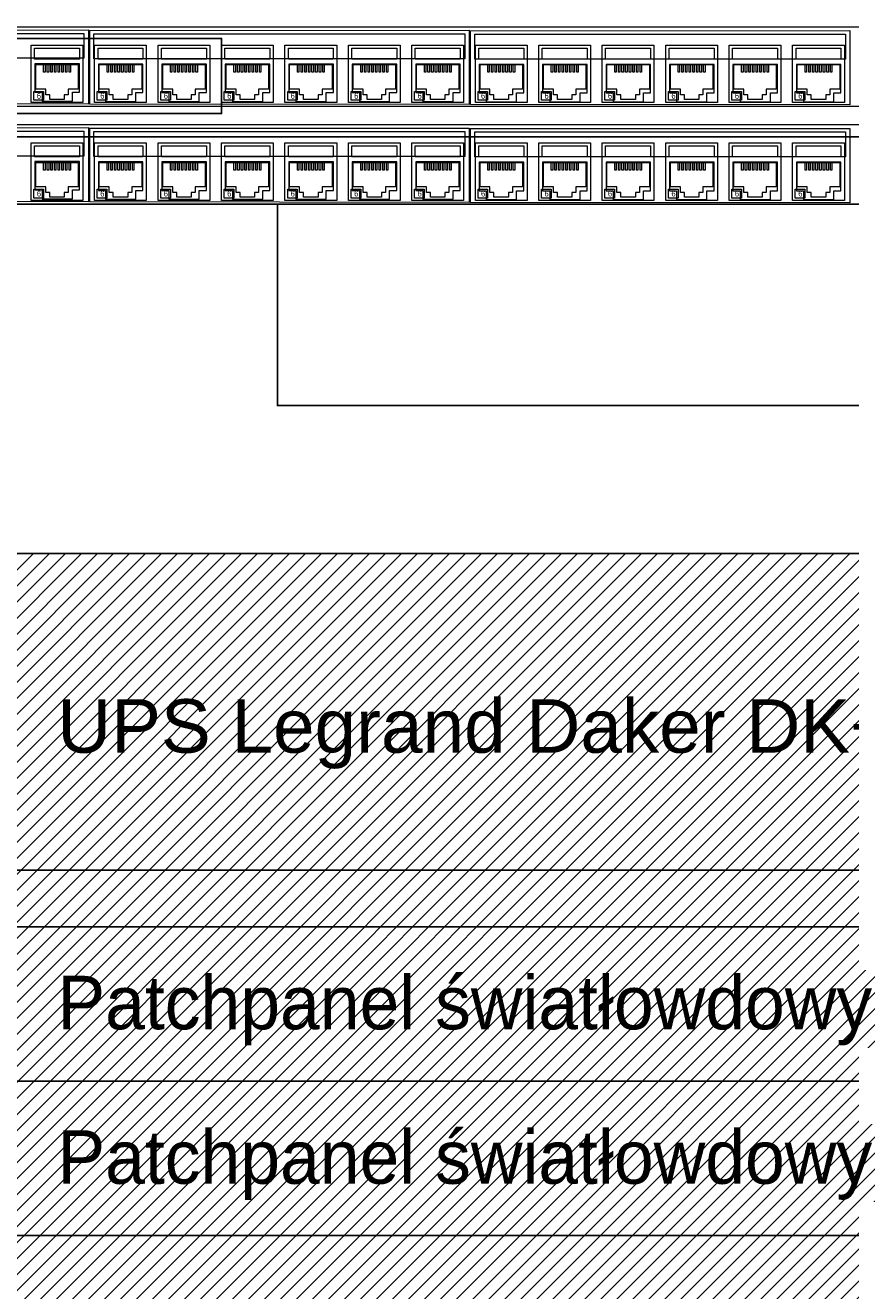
# Model space of a CAD drawing. Header units: millimetres. Extents: x -1087 to 3984, y -274 to 1871.
# Tile 4 of 16: x -771 to -539, y 727 to 1081. Entities that reach past the tile are written whole.
import ezdxf
from ezdxf.enums import TextEntityAlignment as Align

# ---------------------------------------------------------------- set-up
doc = ezdxf.new("R2010")
doc.units = ezdxf.units.MM
doc.layers.add('2DE_OBJ_BKT-pp', color=93, linetype='Continuous', lineweight=5)
doc.layers.add('2DE_TXT', color=7, linetype='Continuous', lineweight=9)
doc.layers.add('_IE_Gniazdo_LAN_TV', color=5, linetype='Continuous')
doc.layers.add('_IE_Punkt_GPD_PPD', color=5, linetype='Continuous')
doc.styles.add('CP_ATTR', font='ARIAL.TTF')
doc.styles.get("Standard").update_dxf_attribs({"font": 'ARIAL.TTF'})

# ---------------------------------------------------------------- blocks, each defined once
blk = doc.blocks.new('2hpn_bkt_55_erfvrtvr_pu')
blk.add_lwpolyline([(-6.9, -16.15), (-6.9, -16.15), (-6.9, -16.15), (-6.9, -16.15), (471.7, -16.15), (471.7, -16.15), (471.7, -16.15, 0.41425), (473.7, -14.15), (473.7, -14.15), (473.7, 4.05, 0.414021), (471.7, 6.05), (471.7, 6.05), (-6.9, 6.05, 0.414214), (-8.9, 4.33), (-8.9, 4.33), (-8.9, -14.25, 0.414214), (-6.9, -16.15), (-6.9, -16.15)], format="xyb")
for points in [[(20, 5.25), (126.4, 5.29), (126.4, -15.56), (20, -15.46), (20, 5.25)], [(21.13, -2.69), (21.13, 4.31), (125.13, 4.31), (125.13, -2.69), (21.13, -2.69)], [(126.8, 5.15), (233.2, 5.19), (233.2, -15.66), (126.8, -15.56), (126.8, 5.15)], [(127.93, -2.79), (127.93, 4.21), (231.93, 4.21), (231.93, -2.79), (127.93, -2.79)], [(233.6, 5.05), (340, 5.09), (340, -15.76), (233.6, -15.66), (233.6, 5.05)], [(234.73, -2.89), (234.73, 4.11), (338.73, 4.11), (338.73, -2.89), (234.73, -2.89)], [(111.38, -4.19), (111.38, -12.19), (113.38, -12.19), (113.38, -14.69), (121.88, -14.69), (121.88, -12.19), (123.88, -12.19), (123.88, -4.19), (111.38, -4.19)], [(129.18, -4.29), (129.18, -12.29), (131.18, -12.29), (131.18, -14.79), (139.68, -14.79), (139.68, -12.29), (141.68, -12.29), (141.68, -4.29), (129.18, -4.29)], [(146.98, -4.29), (146.98, -12.29), (148.98, -12.29), (148.98, -14.79), (157.48, -14.79), (157.48, -12.29), (159.48, -12.29), (159.48, -4.29), (146.98, -4.29)], [(164.78, -4.29), (164.78, -12.29), (166.78, -12.29), (166.78, -14.79), (175.28, -14.79), (175.28, -12.29), (177.28, -12.29), (177.28, -4.29), (164.78, -4.29)], [(182.58, -4.29), (182.58, -12.29), (184.58, -12.29), (184.58, -14.79), (193.08, -14.79), (193.08, -12.29), (195.08, -12.29), (195.08, -4.29), (182.58, -4.29)], [(200.38, -4.29), (200.38, -12.29), (202.38, -12.29), (202.38, -14.79), (210.88, -14.79), (210.88, -12.29), (212.88, -12.29), (212.88, -4.29), (200.38, -4.29)], [(218.18, -4.29), (218.18, -12.29), (220.18, -12.29), (220.18, -14.79), (228.68, -14.79), (228.68, -12.29), (230.68, -12.29), (230.68, -4.29), (218.18, -4.29)], [(235.98, -4.39), (235.98, -12.39), (237.98, -12.39), (237.98, -14.89), (246.48, -14.89), (246.48, -12.39), (248.48, -12.39), (248.48, -4.39), (235.98, -4.39)], [(253.78, -4.39), (253.78, -12.39), (255.78, -12.39), (255.78, -14.89), (264.28, -14.89), (264.28, -12.39), (266.28, -12.39), (266.28, -4.39), (253.78, -4.39)], [(271.58, -4.39), (271.58, -12.39), (273.58, -12.39), (273.58, -14.89), (282.08, -14.89), (282.08, -12.39), (284.08, -12.39), (284.08, -4.39), (271.58, -4.39)], [(289.38, -4.39), (289.38, -12.39), (291.38, -12.39), (291.38, -14.89), (299.88, -14.89), (299.88, -12.39), (301.88, -12.39), (301.88, -4.39), (289.38, -4.39)], [(307.18, -4.39), (307.18, -12.39), (309.18, -12.39), (309.18, -14.89), (317.68, -14.89), (317.68, -12.39), (319.68, -12.39), (319.68, -4.39), (307.18, -4.39)], [(324.98, -4.39), (324.98, -12.39), (326.98, -12.39), (326.98, -14.89), (335.48, -14.89), (335.48, -12.39), (337.48, -12.39), (337.48, -4.39), (324.98, -4.39)]]:
    blk.add_lwpolyline(points)
at = {"linetype": 'ByBlock', "style": 'CP_ATTR', "flags": 1}
for tag in ['OTHER', 'CHARACTER', 'PRODUCER', 'PRODUCT-TYPE', 'ARTICLE']:
    blk.add_attdef(tag, text='', height=0.00005, dxfattribs=at).set_placement((0, 0), align=Align.MIDDLE_LEFT)
at = {"layer": '2DE_TXT', "lineweight": -2, "style": 'CP_ATTR', "width": 0.8}
for tag, p in [('NAME', (635.7, 2.55)), ('ORDER-NO', (635.7, -15.05))]:
    blk.add_attdef(tag, text='', height=12, dxfattribs=at).set_placement(p, align=Align.MIDDLE_LEFT)
blk = doc.blocks.new('2d_n_bkt_29_zg3ev6m')
for points in [[(0, 0), (0, 16.1), (14.5, 16.1), (14.5, 0), (0, 0)], [(0.95, 15.26), (13.55, 15.26), (13.55, 12.16), (0.95, 12.16), (0.95, 15.26)], [(10.4, 3.8), (10.4, 2.2), (9.28, 2.2), (9.28, 0.9), (5.22, 0.9), (5.22, 2.2), (4.1, 2.2), (4.1, 3.8), (1.3, 3.8), (1.3, 10.65), (13.2, 10.65), (13.2, 3.8), (10.4, 3.8)], [(3.89, 10.65), (3.89, 8.49), (3.49, 8.49), (3.49, 10.65)], [(4.91, 10.65), (4.91, 8.49), (4.51, 8.49), (4.51, 10.65)], [(5.93, 10.65), (5.93, 8.49), (5.53, 8.49), (5.53, 10.65)], [(6.95, 10.65), (6.95, 8.49), (6.55, 8.49), (6.55, 10.65)], [(7.97, 10.65), (7.97, 8.49), (7.57, 8.49), (7.57, 10.65)], [(8.99, 10.65), (8.99, 8.49), (8.59, 8.49), (8.59, 10.65)], [(10.01, 10.65), (10.01, 8.49), (9.61, 8.49), (9.61, 10.65)], [(11.03, 10.65), (11.03, 8.49), (10.63, 8.49), (10.63, 10.65)], [(0.75, 3.15), (3.45, 3.15), (3.45, 0.65), (0.75, 0.65), (0.75, 3.15)]]:
    blk.add_lwpolyline(points)
at = {"insert": (1.01, 2.7), "char_height": 2, "width": 2.7, "attachment_point": 1}
blk.add_mtext('\\fArial Narrow|b0|i0;\\H0.8x; 6', dxfattribs=at)
at = {"linetype": 'ByBlock', "style": 'CP_ATTR', "flags": 9}
for tag in ['NAME', 'ARTICLE', 'PRODUCT-TYPE', 'ORDER-NO', 'PRODUCER', 'CHARACTER', 'OTHER']:
    blk.add_attdef(tag, text='', height=0.00005, dxfattribs=at).set_placement((-2.5, -1.75), align=Align.MIDDLE_LEFT)

msp = doc.modelspace()

# ---------------------------------------------------------------- hatches: boundary and pattern name
at = {"transparency": 33554687}
h = msp.add_hatch(dxfattribs=at)
h.set_pattern_fill('ANSI31', color=256)
h.paths.add_polyline_path([(-874.85, -84.17), (-421.95, -84.17), (-421.95, 933.25), (-874.85, 933.25)])
h.paths.add_polyline_path([(-871.95, 1259.98), (-421.95, 1259.98), (-421.95, 1706.83), (-871.95, 1706.83)])

# ---------------------------------------------------------------- linework, layer by layer
for points in [[(-871.95, 933.25), (-421.95, 933.25), (-421.95, 844.45), (-871.95, 844.45)], [(-871.95, 828.61), (-421.95, 828.61), (-421.95, 785.3), (-871.95, 785.3)], [(-871.95, 785.3), (-421.95, 785.3), (-421.95, 741.99), (-871.95, 741.99)]]:
    msp.add_lwpolyline(points, close=True)
at = {"layer": '_IE_Gniazdo_LAN_TV'}
for points in [[(-863.06, 1077.73), (-715.73, 1077.73), (-715.73, 1056.65), (-863.06, 1056.65)], [(-863.06, 1050.09), (-504.38, 1050.09), (-504.38, 1031.26), (-863.06, 1031.26)]]:
    msp.add_lwpolyline(points, close=True, dxfattribs=at)
at = {"layer": '_IE_Punkt_GPD_PPD'}
msp.add_lwpolyline([(294.89, 757.03), (294.89, 73.04), (-353.59, 73.04), (-353.59, 974.77), (-700.04, 974.77), (-700.04, 1031.26)], dxfattribs=at)

# ---------------------------------------------------------------- block references
at = {"layer": '2DE_OBJ_BKT-pp'}
for name, p in [('2hpn_bkt_55_erfvrtvr_pu', (-879.45, 1074.83)), ('2d_n_bkt_29_zg3ev6m', (-769.13, 1059.73)), ('2d_n_bkt_29_zg3ev6m', (-751.33, 1059.73)), ('2d_n_bkt_29_zg3ev6m', (-733.53, 1059.73)), ('2d_n_bkt_29_zg3ev6m', (-715.73, 1059.73)), ('2d_n_bkt_29_zg3ev6m', (-697.93, 1059.73)), ('2d_n_bkt_29_zg3ev6m', (-680.13, 1059.73)), ('2d_n_bkt_29_zg3ev6m', (-662.33, 1059.73)), ('2d_n_bkt_29_zg3ev6m', (-644.53, 1059.73)), ('2d_n_bkt_29_zg3ev6m', (-626.73, 1059.73)), ('2d_n_bkt_29_zg3ev6m', (-608.93, 1059.73)), ('2d_n_bkt_29_zg3ev6m', (-591.13, 1059.73)), ('2d_n_bkt_29_zg3ev6m', (-573.33, 1059.73)), ('2d_n_bkt_29_zg3ev6m', (-555.53, 1059.73)), ('2hpn_bkt_55_erfvrtvr_pu', (-879.45, 1047.41)), ('2d_n_bkt_29_zg3ev6m', (-769.13, 1032.31)), ('2d_n_bkt_29_zg3ev6m', (-751.33, 1032.31)), ('2d_n_bkt_29_zg3ev6m', (-733.53, 1032.31)), ('2d_n_bkt_29_zg3ev6m', (-715.73, 1032.31)), ('2d_n_bkt_29_zg3ev6m', (-697.93, 1032.31)), ('2d_n_bkt_29_zg3ev6m', (-680.13, 1032.31)), ('2d_n_bkt_29_zg3ev6m', (-662.33, 1032.31)), ('2d_n_bkt_29_zg3ev6m', (-644.53, 1032.31)), ('2d_n_bkt_29_zg3ev6m', (-626.73, 1032.31)), ('2d_n_bkt_29_zg3ev6m', (-608.93, 1032.31)), ('2d_n_bkt_29_zg3ev6m', (-591.13, 1032.31)), ('2d_n_bkt_29_zg3ev6m', (-573.33, 1032.31)), ('2d_n_bkt_29_zg3ev6m', (-555.53, 1032.31))]:
    msp.add_blockref(name, p, dxfattribs=at)

# ---------------------------------------------------------------- texts
at = {"char_height": 15, "width": 250.2257, "attachment_point": 1}
for s, insert in [('UPS Legrand Daker DK+', (-761.84, 892.4)), ('Patchpanel światłowdowy', (-761.84, 814.84)), ('Patchpanel światłowdowy', (-761.84, 771.52))]:
    msp.add_mtext(s, dxfattribs=dict(at, insert=insert))

doc.saveas('drawing.dxf')
